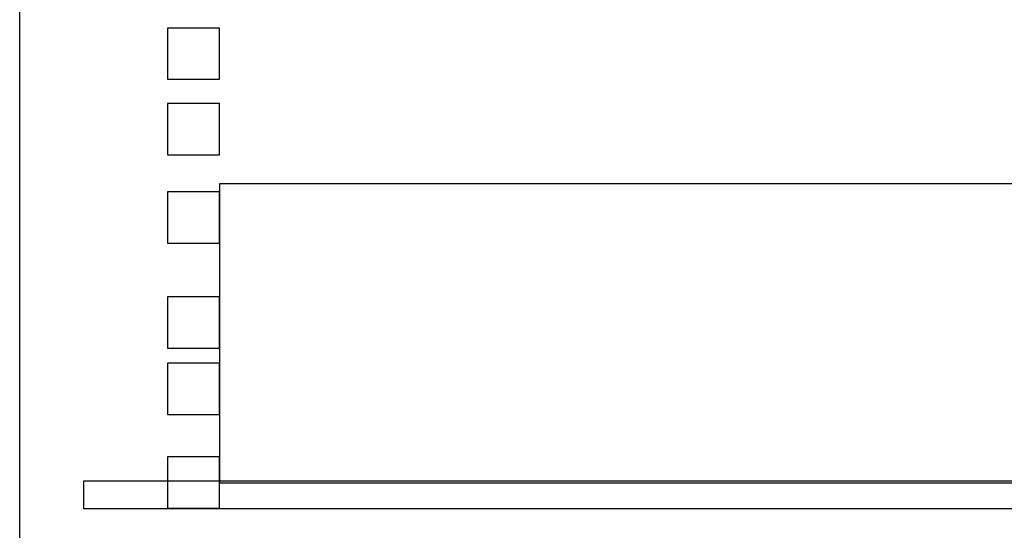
# Model space of a CAD drawing. Header units: millimetres. Extents: x -91 to 1961, y -1152 to 358.
# Tile 24 of 256: x 32.96 to 47.15, y 61.63 to 68.99. Entities that reach past the tile are written whole.
import ezdxf

# ---------------------------------------------------------------- set-up
doc = ezdxf.new("R2010")
doc.units = ezdxf.units.MM
doc.header["$MEASUREMENT"] = 0
doc.layers.get('0').update_dxf_attribs({"linetype": 'CONTINUOUS'})

msp = doc.modelspace()

# ---------------------------------------------------------------- linework, layer by layer
for points in [[(32.957, 83.957), (76.536, 83.957), (76.536, 37.797), (32.957, 37.797)], [(35.84, 68.873), (35.089, 68.873), (35.089, 68.135), (35.84, 68.135)], [(35.84, 67.785), (35.089, 67.785), (35.089, 67.047), (35.84, 67.047)], [(35.84, 62.313), (73.653, 62.313), (73.653, 66.626), (35.84, 66.626)], [(35.84, 66.511), (35.089, 66.511), (35.089, 65.773), (35.84, 65.773)], [(35.84, 64.995), (35.089, 64.995), (35.089, 64.257), (35.84, 64.257)], [(35.84, 64.04), (35.089, 64.04), (35.089, 63.301), (35.84, 63.301)], [(35.84, 62.688), (35.089, 62.688), (35.089, 61.95), (35.84, 61.95)], [(33.878, 61.944), (75.389, 61.944), (75.389, 62.339), (33.878, 62.339)]]:
    msp.add_lwpolyline(points, close=True)

doc.saveas('drawing.dxf')
